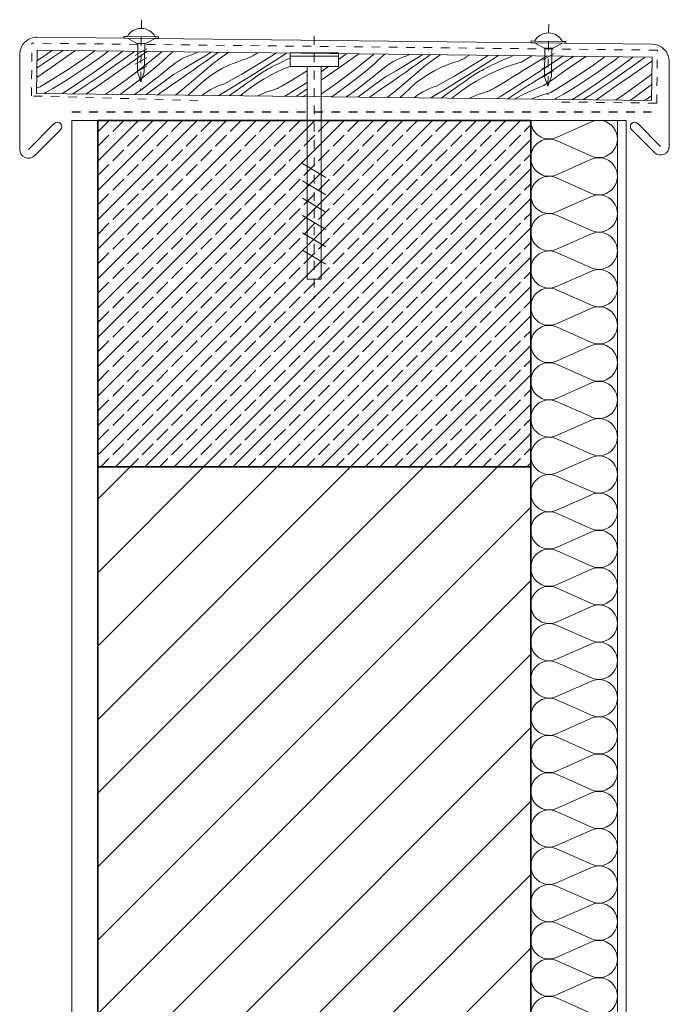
# Model space of a CAD drawing. Extents: x -109972 to -86652, y 98618 to 122888.
# Tile 5 of 74: x -101746 to -101370, y 106958 to 107526. Entities that reach past the tile are written whole.
import ezdxf

# ---------------------------------------------------------------- set-up
doc = ezdxf.new("R2010")
doc.units = 0
doc.header["$MEASUREMENT"] = 0
doc.linetypes.add('Dashed', pattern=[56.444445, 28.222222, -28.222222])
doc.linetypes.add('Hidden Line', pattern=[10, 5, -5])
for name, color, linetype, lineweight in [('Arch konstrukcja dachu_Nr_Pióra__21', 7, 'Continuous', 13), ('Arch wykończenie_Nr_Pióra__46', 5, 'Continuous', 13), ('Arch ściany nośne_Nr_Pióra__21', 7, 'Continuous', 13), ('Arch ściany nośne_Nr_Pióra__27', 7, 'Continuous', 35), ('INWENT.ŚCIANY_Nr_Pióra__1', 7, 'Continuous', 25), ('INWENT.ŚCIANY_Nr_Pióra__21', 7, 'Continuous', 13)]:
    doc.layers.add(name, color=color, linetype=linetype, lineweight=lineweight)
doc.layers.add('Arch ocieplenie', color=7, linetype='Continuous')
for name, color, linetype, lineweight, true_color in [('Arch ocieplenie_Nr_Pióra__24', 7, 'Continuous', 13, 0x029e21), ('Arch stropy_Nr_Pióra__3', 7, 'Continuous', 18, 0xff6600), ('Arch wykończenie_Nr_Pióra__14', 7, 'Continuous', 18, 0xbd8b17), ('arch wypelnienia_Nr_Pióra__104', 7, 'Continuous', 13, 0x876532)]:
    doc.layers.add(name, color=color, linetype=linetype, lineweight=lineweight, true_color=true_color)

# ---------------------------------------------------------------- blocks, each defined once
blk = doc.blocks.new('*X52')
at = {"layer": 'arch wypelnienia_Nr_Pióra__104', "linetype": 'Continuous'}
for p, q in [((-101735.54, 107502.7), (-101730.55, 107505.97)), ((-101730.55, 107505.97), (-101726.52, 107508.68)), ((-101728.28, 107503.32), (-101721.92, 107507.54)), ((-101724.78, 107500.57), (-101718.32, 107505.06)), ((-101721.92, 107507.54), (-101720.34, 107508.61)), ((-101718.32, 107505.06), (-101713.32, 107508.53)), ((-101709.62, 107503.04), (-101702.06, 107508.41)), ((-101702.07, 107502.48), (-101698.17, 107505.33)), ((-101698.17, 107505.33), (-101695.85, 107507.06)), ((-101697.21, 107499.84), (-101691.88, 107503.75)), ((-101695.85, 107507.06), (-101694.2, 107508.32)), ((-101691.88, 107503.75), (-101686.61, 107507.73)), ((-101686.61, 107507.73), (-101685.98, 107508.22)), ((-101686.05, 107503.15), (-101679.87, 107507.62)), ((-101681.89, 107501.11), (-101675.43, 107505.61)), ((-101679.87, 107507.62), (-101679.17, 107508.15)), ((-101675.43, 107505.61), (-101671.9, 107508.07)), ((-101669.57, 107502.76), (-101663.24, 107507.97)), ((-101662.98, 107502.38), (-101659.83, 107505.49)), ((-101659.83, 107505.49), (-101657.05, 107507.9)), ((-101652.23, 107503.5), (-101650.33, 107504.5)), ((-101650.33, 107504.5), (-101648.38, 107505.38)), ((-101648.38, 107505.38), (-101646.38, 107506.16)), ((-101646.38, 107506.16), (-101644.34, 107506.82)), ((-101644.64, 107501.79), (-101638.66, 107505.39)), ((-101644.34, 107506.82), (-101642.68, 107507.74)), ((-101638.66, 107505.39), (-101634.98, 107507.65)), ((-101638.25, 107502.28), (-101634.84, 107504.7)), ((-101634.84, 107504.7), (-101631.43, 107507.12)), ((-101631.43, 107507.12), (-101630.75, 107507.6)), ((-101630.4, 107503.68), (-101629.29, 107504.49)), ((-101625.4, 107507.14), (-101629.29, 107504.49)), ((-101624.75, 107507.54), (-101625.4, 107507.14)), ((-101615.29, 107503.59), (-101614.55, 107503.85)), ((-101614.55, 107503.85), (-101613.82, 107504.14)), ((-101613.82, 107504.14), (-101613.09, 107504.46)), ((-101613.09, 107504.46), (-101612.38, 107504.81)), ((-101612.38, 107504.81), (-101611.68, 107505.17)), ((-101611.68, 107505.17), (-101611, 107505.57)), ((-101611, 107505.57), (-101610.33, 107505.98)), ((-101610.33, 107505.98), (-101608.03, 107507.33)), ((-101608.03, 107507.33), (-101608, 107507.35)), ((-101607.48, 107500.8), (-101602.61, 107503.8)), ((-101602.61, 107503.8), (-101597.78, 107506.86)), ((-101597.98, 107502.86), (-101592.15, 107506.7)), ((-101597.78, 107506.86), (-101597.22, 107507.23)), ((-101592.15, 107506.7), (-101591.41, 107507.16)), ((-101589.46, 107504.17), (-101591.39, 107503.3)), ((-101735.59, 107498.61), (-101734.69, 107499.18)), ((-101734.69, 107499.18), (-101728.28, 107503.32)), ((-101731.25, 107496.08), (-101724.78, 107500.57)), ((-101717.54, 107497.69), (-101709.62, 107503.04)), ((-101710, 107496.97), (-101706.02, 107499.69)), ((-101706.02, 107499.69), (-101702.07, 107502.48)), ((-101702.59, 107496), (-101697.21, 107499.84)), ((-101698.55, 107494.39), (-101692.28, 107498.73)), ((-101692.28, 107498.73), (-101686.05, 107503.15)), ((-101688.35, 107496.61), (-101681.89, 107501.11)), ((-101677.1, 107496.87), (-101669.57, 107502.76)), ((-101669.66, 107496.79), (-101667.42, 107498.63)), ((-101667.42, 107498.63), (-101665.19, 107500.49)), ((-101665.19, 107500.49), (-101662.98, 107502.38)), ((-101664.34, 107494.36), (-101659.18, 107498.49)), ((-101659.18, 107498.49), (-101657.55, 107499.89)), ((-101657.55, 107499.89), (-101655.85, 107501.19)), ((-101656.69, 107494.74), (-101650.65, 107498.24)), ((-101655.85, 107501.19), (-101654.07, 107502.4)), ((-101654.07, 107502.4), (-101652.23, 107503.5)), ((-101650.65, 107498.24), (-101644.64, 107501.79)), ((-101645.08, 107497.47), (-101641.66, 107499.87)), ((-101641.66, 107499.87), (-101638.25, 107502.28)), ((-101637.89, 107497.65), (-101636.85, 107498.55)), ((-101636.85, 107498.55), (-101635.81, 107499.44)), ((-101635.81, 107499.44), (-101634.75, 107500.32)), ((-101634.75, 107500.32), (-101633.68, 107501.18)), ((-101633.68, 107501.18), (-101632.6, 107502.03)), ((-101632.6, 107502.03), (-101631.5, 107502.86)), ((-101632.19, 107496.1), (-101628.34, 107498.3)), ((-101631.5, 107502.86), (-101630.4, 107503.68)), ((-101628.34, 107498.3), (-101624.35, 107500.25)), ((-101624.35, 107500.25), (-101620.25, 107501.93)), ((-101620.25, 107501.93), (-101616.04, 107503.34)), ((-101616.04, 107503.34), (-101615.29, 107503.59)), ((-101612.38, 107497.86), (-101607.48, 107500.8)), ((-101609.73, 107495.31), (-101603.84, 107499.06)), ((-101603.84, 107499.06), (-101597.98, 107502.86)), ((-101602.08, 107497.93), (-101601.12, 107498.41)), ((-101601.12, 107498.41), (-101600.15, 107498.88)), ((-101597.99, 107500.04), (-101600.15, 107498.88)), ((-101595.81, 107501.16), (-101597.99, 107500.04)), ((-101591.74, 107498.5), (-101596.03, 107496.58)), ((-101593.61, 107502.25), (-101595.81, 107501.16)), ((-101591.39, 107503.3), (-101593.61, 107502.25)), ((-101589.46, 107499.4), (-101591.74, 107498.5)), ((-101735.65, 107493.03), (-101731.25, 107496.08)), ((-101733.77, 107487.56), (-101725.6, 107492.53)), ((-101725.6, 107492.53), (-101717.54, 107497.69)), ((-101718.1, 107491.69), (-101714.03, 107494.3)), ((-101714.03, 107494.3), (-101710, 107496.97)), ((-101708.02, 107492.23), (-101702.59, 107496)), ((-101704.87, 107490.11), (-101698.55, 107494.39)), ((-101694.81, 107492.12), (-101688.35, 107496.61)), ((-101684.77, 107491.15), (-101677.1, 107496.87)), ((-101676.49, 107491.39), (-101674.19, 107493.17)), ((-101674.19, 107493.17), (-101671.92, 107494.97)), ((-101671.92, 107494.97), (-101669.66, 107496.79)), ((-101669.56, 107490.3), (-101664.34, 107494.36)), ((-101662.82, 107490.19), (-101656.69, 107494.74)), ((-101658.38, 107488.18), (-101651.93, 107492.68)), ((-101651.93, 107492.68), (-101648.5, 107495.07)), ((-101648.5, 107495.07), (-101645.08, 107497.47)), ((-101645.13, 107491.41), (-101637.89, 107497.65)), ((-101639.42, 107490.97), (-101635.89, 107493.65)), ((-101635.89, 107493.65), (-101632.19, 107496.1)), ((-101622.29, 107492.15), (-101617.32, 107494.98)), ((-101617.32, 107494.98), (-101612.38, 107497.86)), ((-101615.65, 107491.61), (-101609.73, 107495.31)), ((-101610.98, 107492.12), (-101607.58, 107494.55)), ((-101607.58, 107494.55), (-101606.7, 107495.16)), ((-101606.7, 107495.16), (-101605.8, 107495.76)), ((-101605.8, 107495.76), (-101604.89, 107496.33)), ((-101604.89, 107496.33), (-101603.97, 107496.89)), ((-101600.24, 107494.47), (-101604.35, 107492.18)), ((-101603.97, 107496.89), (-101603.03, 107497.42)), ((-101603.03, 107497.42), (-101602.08, 107497.93)), ((-101596.03, 107496.58), (-101600.24, 107494.47)), ((-101588.69, 107491.26), (-101586.41, 107492.64)), ((-101586.41, 107492.64), (-101584.14, 107494.04)), ((-101584.14, 107494.04), (-101581.88, 107495.45)), ((-101581.88, 107495.45), (-101579.63, 107496.88)), ((-101579.63, 107496.88), (-101579.46, 107496.99)), ((-101733.77, 107487.56), (-101735.72, 107486.98)), ((-101730.52, 107484.25), (-101726.34, 107486.67)), ((-101726.34, 107486.67), (-101722.2, 107489.15)), ((-101722.2, 107489.15), (-101718.1, 107491.69)), ((-101719.03, 107484.92), (-101713.5, 107488.54)), ((-101713.5, 107488.54), (-101708.02, 107492.23)), ((-101711.23, 107485.89), (-101704.87, 107490.11)), ((-101707.26, 107483.46), (-101701.27, 107487.63)), ((-101701.27, 107487.63), (-101694.81, 107492.12)), ((-101692.57, 107485.61), (-101684.77, 107491.15)), ((-101685.02, 107485.05), (-101681.12, 107487.9)), ((-101681.12, 107487.9), (-101678.8, 107489.63)), ((-101678.8, 107489.63), (-101676.49, 107491.39)), ((-101674.83, 107486.32), (-101669.56, 107490.3)), ((-101669, 107485.72), (-101662.82, 107490.19)), ((-101664.84, 107483.68), (-101658.38, 107488.18)), ((-101652.52, 107485.33), (-101645.13, 107491.41)), ((-101645.93, 107484.95), (-101642.77, 107488.06)), ((-101642.77, 107488.06), (-101639.42, 107490.97)), ((-101635.18, 107486.07), (-101633.28, 107487.07)), ((-101633.28, 107487.07), (-101631.33, 107487.95)), ((-101631.33, 107487.95), (-101629.33, 107488.73)), ((-101629.33, 107488.73), (-101627.29, 107489.39)), ((-101627.59, 107484.36), (-101621.61, 107487.96)), ((-101627.29, 107489.39), (-101622.29, 107492.15)), ((-101621.61, 107487.96), (-101615.65, 107491.61)), ((-101621.2, 107484.85), (-101617.78, 107487.27)), ((-101617.78, 107487.27), (-101614.38, 107489.69)), ((-101614.38, 107489.69), (-101610.98, 107492.12)), ((-101613.35, 107486.25), (-101612.24, 107487.06)), ((-101608.35, 107489.71), (-101612.24, 107487.06)), ((-101604.35, 107492.18), (-101608.35, 107489.71)), ((-101597.5, 107486.42), (-101596.76, 107486.71)), ((-101596.76, 107486.71), (-101596.04, 107487.03)), ((-101596.04, 107487.03), (-101595.33, 107487.38)), ((-101595.33, 107487.38), (-101594.63, 107487.74)), ((-101594.63, 107487.74), (-101593.95, 107488.14)), ((-101593.95, 107488.14), (-101593.27, 107488.55)), ((-101593.27, 107488.55), (-101590.98, 107489.9)), ((-101590.98, 107489.9), (-101588.69, 107491.26)), ((-101585.56, 107486.37), (-101580.73, 107489.43)), ((-101580.73, 107489.43), (-101579.46, 107490.26)), ((-101731.31, 107483.73), (-101730.52, 107484.25)), ((-101721.06, 107483.62), (-101720.9, 107483.72)), ((-101720.9, 107483.72), (-101719.96, 107484.32)), ((-101719.96, 107484.32), (-101719.03, 107484.92)), ((-101714.86, 107483.55), (-101711.23, 107485.89)), ((-101695.94, 107483.33), (-101692.57, 107485.61)), ((-101687.58, 107483.24), (-101685.02, 107485.05)), ((-101679.15, 107483.15), (-101674.83, 107486.32)), ((-101672.73, 107483.07), (-101669, 107485.72)), ((-101665.82, 107483), (-101664.84, 107483.68)), ((-101655.65, 107482.88), (-101652.52, 107485.33)), ((-101648.45, 107482.8), (-101648.14, 107483.06)), ((-101648.14, 107483.06), (-101645.93, 107484.95)), ((-101640.17, 107482.71), (-101638.8, 107483.76)), ((-101638.8, 107483.76), (-101637.02, 107484.97)), ((-101637.02, 107484.97), (-101635.18, 107486.07)), ((-101630.57, 107482.6), (-101627.59, 107484.36)), ((-101624.48, 107482.53), (-101621.2, 107484.85)), ((-101618.21, 107482.46), (-101617.7, 107482.89)), ((-101617.7, 107482.89), (-101616.63, 107483.75)), ((-101616.63, 107483.75), (-101615.54, 107484.6)), ((-101615.54, 107484.6), (-101614.45, 107485.43)), ((-101614.45, 107485.43), (-101613.35, 107486.25)), ((-101608.26, 107482.35), (-101607.3, 107482.82)), ((-101607.3, 107482.82), (-101603.2, 107484.5)), ((-101603.2, 107484.5), (-101598.99, 107485.91)), ((-101598.99, 107485.91), (-101598.24, 107486.15)), ((-101598.24, 107486.15), (-101597.5, 107486.42)), ((-101592.43, 107482.17), (-101590.43, 107483.37)), ((-101590.43, 107483.37), (-101585.56, 107486.37)), ((-101586.07, 107482.1), (-101580.93, 107485.43)), ((-101580.94, 107482.61), (-101581.97, 107482.05)), ((-101579.46, 107483.37), (-101580.94, 107482.61)), ((-101580.93, 107485.43), (-101579.46, 107486.4))]:
    blk.add_line(p, q, dxfattribs=at)
blk = doc.blocks.new('Wypełnienie_26')
at = {"layer": 'arch wypelnienia_Nr_Pióra__104', "linetype": 'Dashed'}
blk.add_blockref('*X52', (0, 0), dxfattribs=at)
blk = doc.blocks.new('*X54')
at = {"layer": 'arch wypelnienia_Nr_Pióra__104', "linetype": 'Continuous'}
for p, q in [((-101561.46, 107503.4), (-101557.46, 107506.29)), ((-101559.48, 107499.78), (-101553.02, 107504.27)), ((-101557.46, 107506.29), (-101556.92, 107506.7)), ((-101553.02, 107504.27), (-101549.66, 107506.62)), ((-101547.16, 107501.43), (-101540.97, 107506.52)), ((-101540.57, 107501.04), (-101537.41, 107504.16)), ((-101537.41, 107504.16), (-101534.77, 107506.45)), ((-101527.92, 107503.16), (-101525.97, 107504.05)), ((-101525.97, 107504.05), (-101523.97, 107504.83)), ((-101523.97, 107504.83), (-101521.93, 107505.49)), ((-101522.23, 107500.46), (-101516.24, 107504.06)), ((-101521.93, 107505.49), (-101520.47, 107506.29)), ((-101516.24, 107504.06), (-101512.74, 107506.21)), ((-101512.42, 107503.37), (-101509.02, 107505.79)), ((-101509.02, 107505.79), (-101508.49, 107506.16)), ((-101502.99, 107505.8), (-101506.87, 107503.16)), ((-101502.51, 107506.1), (-101502.99, 107505.8)), ((-101489.97, 107503.47), (-101489.27, 107503.84)), ((-101489.27, 107503.84), (-101488.58, 107504.23)), ((-101488.58, 107504.23), (-101487.91, 107504.65)), ((-101487.91, 107504.65), (-101485.76, 107505.91)), ((-101480.2, 107502.47), (-101475.37, 107505.53)), ((-101475.57, 107501.53), (-101469.74, 107505.37)), ((-101475.37, 107505.53), (-101474.96, 107505.79)), ((-101469.74, 107505.37), (-101469.16, 107505.73)), ((-101464.49, 107503.96), (-101466.74, 107502.98)), ((-101462.22, 107504.9), (-101464.49, 107503.96)), ((-101460.37, 107505.63), (-101462.22, 107504.9)), ((-101455.99, 107501.76), (-101449.83, 107505.51)), ((-101444.43, 107503.35), (-101441.1, 107505.42)), ((-101435.73, 107502.74), (-101431.9, 107505.32)), ((-101433.46, 107500.1), (-101427.1, 107504.31)), ((-101427.1, 107504.31), (-101425.71, 107505.25)), ((-101423.5, 107501.83), (-101418.69, 107505.17)), ((-101414.79, 107499.82), (-101407.42, 107505.05)), ((-101403.35, 107502.1), (-101401.02, 107503.84)), ((-101401.02, 107503.84), (-101399.55, 107504.96)), ((-101397.06, 107500.52), (-101391.78, 107504.51)), ((-101391.78, 107504.51), (-101391.32, 107504.87)), ((-101391.23, 107499.92), (-101385.05, 107504.4)), ((-101385.05, 107504.4), (-101384.51, 107504.79)), ((-101569.87, 107497.4), (-101567.17, 107499.31)), ((-101565.93, 107495.28), (-101559.48, 107499.78)), ((-101554.69, 107495.53), (-101547.16, 107501.43)), ((-101545, 107497.3), (-101542.78, 107499.16)), ((-101542.78, 107499.16), (-101540.57, 107501.04)), ((-101536.76, 107497.16), (-101535.14, 107498.55)), ((-101535.14, 107498.55), (-101533.43, 107499.86)), ((-101533.43, 107499.86), (-101531.66, 107501.06)), ((-101531.66, 107501.06), (-101529.82, 107502.17)), ((-101529.82, 107502.17), (-101527.92, 107503.16)), ((-101528.24, 107496.91), (-101522.23, 107500.46)), ((-101522.67, 107496.14), (-101519.25, 107498.54)), ((-101519.25, 107498.54), (-101515.83, 107500.95)), ((-101515.83, 107500.95), (-101512.42, 107503.37)), ((-101514.44, 107497.22), (-101513.39, 107498.11)), ((-101513.39, 107498.11), (-101512.33, 107498.99)), ((-101512.33, 107498.99), (-101511.26, 107499.85)), ((-101511.26, 107499.85), (-101510.18, 107500.7)), ((-101510.18, 107500.7), (-101509.09, 107501.53)), ((-101509.09, 107501.53), (-101507.99, 107502.35)), ((-101507.99, 107502.35), (-101506.87, 107503.16)), ((-101505.93, 107496.97), (-101501.94, 107498.92)), ((-101501.94, 107498.92), (-101497.84, 107500.6)), ((-101497.84, 107500.6), (-101493.63, 107502.01)), ((-101493.63, 107502.01), (-101492.88, 107502.25)), ((-101492.88, 107502.25), (-101492.14, 107502.52)), ((-101492.14, 107502.52), (-101491.4, 107502.81)), ((-101491.4, 107502.81), (-101490.68, 107503.13)), ((-101490.68, 107503.13), (-101489.97, 107503.47)), ((-101489.97, 107496.53), (-101485.07, 107499.47)), ((-101485.07, 107499.47), (-101480.2, 107502.47)), ((-101481.43, 107497.73), (-101475.57, 107501.53)), ((-101475.58, 107498.7), (-101477.74, 107497.55)), ((-101473.39, 107499.83), (-101475.58, 107498.7)), ((-101471.19, 107500.91), (-101473.39, 107499.83)), ((-101468.98, 107501.96), (-101471.19, 107500.91)), ((-101464.95, 107498.9), (-101469.33, 107497.17)), ((-101466.74, 107502.98), (-101468.98, 107501.96)), ((-101460.5, 107500.43), (-101464.95, 107498.9)), ((-101455.99, 107501.76), (-101460.5, 107500.43)), ((-101454.98, 107496.99), (-101452.75, 107498.45)), ((-101452.75, 107498.45), (-101448.57, 107500.87)), ((-101448.57, 107500.87), (-101444.43, 107503.35)), ((-101443.13, 107497.92), (-101442.19, 107498.52)), ((-101442.19, 107498.52), (-101441.26, 107499.12)), ((-101441.26, 107499.12), (-101435.73, 107502.74)), ((-101439.87, 107495.95), (-101433.46, 107500.1)), ((-101429.96, 107497.34), (-101423.5, 107501.83)), ((-101422.72, 107494.47), (-101414.79, 107499.82)), ((-101411.19, 107496.47), (-101407.25, 107499.25)), ((-101407.25, 107499.25), (-101403.35, 107502.1)), ((-101402.38, 107496.61), (-101397.06, 107500.52)), ((-101397.46, 107495.51), (-101391.23, 107499.92)), ((-101387.07, 107497.88), (-101380.61, 107502.38)), ((-101380.61, 107502.38), (-101380.41, 107502.52)), ((-101571.46, 107496.3), (-101569.87, 107497.4)), ((-101571.46, 107491.44), (-101565.93, 107495.28)), ((-101562.35, 107489.82), (-101554.69, 107495.53)), ((-101551.78, 107491.84), (-101549.51, 107493.64)), ((-101549.51, 107493.64), (-101547.25, 107495.46)), ((-101547.25, 107495.46), (-101545, 107497.3)), ((-101547.14, 107488.97), (-101541.93, 107493.03)), ((-101541.93, 107493.03), (-101536.76, 107497.16)), ((-101540.41, 107488.86), (-101534.28, 107493.4)), ((-101534.28, 107493.4), (-101528.24, 107496.91)), ((-101529.51, 107491.34), (-101526.09, 107493.74)), ((-101526.09, 107493.74), (-101522.67, 107496.14)), ((-101522.72, 107490.07), (-101515.48, 107496.32)), ((-101515.48, 107496.32), (-101514.44, 107497.22)), ((-101513.48, 107492.32), (-101509.78, 107494.77)), ((-101509.78, 107494.77), (-101505.93, 107496.97)), ((-101499.87, 107490.82), (-101494.9, 107493.65)), ((-101494.9, 107493.65), (-101489.97, 107496.53)), ((-101493.24, 107490.28), (-101487.32, 107493.98)), ((-101488.56, 107490.78), (-101485.16, 107493.21)), ((-101487.32, 107493.98), (-101481.43, 107497.73)), ((-101485.16, 107493.21), (-101484.28, 107493.83)), ((-101484.28, 107493.83), (-101483.39, 107494.43)), ((-101483.39, 107494.43), (-101482.48, 107495)), ((-101482.48, 107495), (-101481.55, 107495.55)), ((-101477.82, 107493.14), (-101481.93, 107490.85)), ((-101481.55, 107495.55), (-101480.62, 107496.09)), ((-101480.62, 107496.09), (-101479.67, 107496.59)), ((-101479.67, 107496.59), (-101478.71, 107497.08)), ((-101478.71, 107497.08), (-101477.74, 107497.55)), ((-101473.62, 107495.25), (-101477.82, 107493.14)), ((-101469.33, 107497.17), (-101473.62, 107495.25)), ((-101464, 107491.31), (-101461.73, 107492.71)), ((-101461.73, 107492.71), (-101459.47, 107494.12)), ((-101459.47, 107494.12), (-101457.22, 107495.55)), ((-101457.22, 107495.55), (-101454.98, 107496.99)), ((-101453.53, 107491.21), (-101448.77, 107494.38)), ((-101448.77, 107494.38), (-101447.83, 107494.97)), ((-101447.83, 107494.97), (-101446.88, 107495.55)), ((-101446.88, 107495.55), (-101445.94, 107496.14)), ((-101446.32, 107491.87), (-101439.87, 107495.95)), ((-101445.94, 107496.14), (-101445, 107496.73)), ((-101445, 107496.73), (-101444.06, 107497.33)), ((-101444.06, 107497.33), (-101443.13, 107497.92)), ((-101442.89, 107488.37), (-101436.42, 107492.85)), ((-101436.42, 107492.85), (-101429.96, 107497.34)), ((-101430.77, 107489.3), (-101422.72, 107494.47)), ((-101419.21, 107491.07), (-101415.18, 107493.74)), ((-101415.18, 107493.74), (-101411.19, 107496.47)), ((-101413.19, 107489), (-101407.76, 107492.77)), ((-101407.76, 107492.77), (-101402.38, 107496.61)), ((-101403.73, 107491.16), (-101397.46, 107495.51)), ((-101399.98, 107488.89), (-101393.52, 107493.38)), ((-101393.52, 107493.38), (-101387.07, 107497.88)), ((-101389.94, 107487.92), (-101382.28, 107493.64)), ((-101382.28, 107493.64), (-101380.49, 107495.04)), ((-101570.15, 107484.28), (-101562.35, 107489.82)), ((-101558.71, 107486.56), (-101556.38, 107488.3)), ((-101556.38, 107488.3), (-101554.07, 107490.06)), ((-101554.07, 107490.06), (-101551.78, 107491.84)), ((-101552.42, 107484.99), (-101547.14, 107488.97)), ((-101546.59, 107484.38), (-101540.41, 107488.86)), ((-101542.42, 107482.34), (-101535.97, 107486.84)), ((-101535.97, 107486.84), (-101529.51, 107491.34)), ((-101530.11, 107484), (-101522.72, 107490.07)), ((-101523.52, 107483.61), (-101520.36, 107486.73)), ((-101520.36, 107486.73), (-101517.01, 107489.64)), ((-101517.01, 107489.64), (-101513.48, 107492.32)), ((-101508.92, 107486.62), (-101506.92, 107487.4)), ((-101506.92, 107487.4), (-101504.88, 107488.06)), ((-101504.88, 107488.06), (-101499.87, 107490.82)), ((-101499.19, 107486.63), (-101493.24, 107490.28)), ((-101495.37, 107485.94), (-101491.97, 107488.36)), ((-101491.97, 107488.36), (-101488.56, 107490.78)), ((-101485.93, 107488.37), (-101489.82, 107485.73)), ((-101481.93, 107490.85), (-101485.93, 107488.37)), ((-101472.22, 107486.41), (-101471.53, 107486.8)), ((-101471.53, 107486.8), (-101470.86, 107487.22)), ((-101470.86, 107487.22), (-101468.56, 107488.57)), ((-101468.56, 107488.57), (-101466.27, 107489.93)), ((-101466.27, 107489.93), (-101464, 107491.31)), ((-101463.15, 107485.04), (-101458.32, 107488.1)), ((-101458.52, 107484.1), (-101452.69, 107487.94)), ((-101458.32, 107488.1), (-101453.53, 107491.21)), ((-101452.69, 107487.94), (-101451.89, 107488.43)), ((-101451.89, 107488.43), (-101451.09, 107488.92)), ((-101451.09, 107488.92), (-101450.29, 107489.41)), ((-101450.29, 107489.41), (-101449.5, 107489.9)), ((-101449.5, 107489.9), (-101448.7, 107490.39)), ((-101448.7, 107490.39), (-101447.91, 107490.88)), ((-101447.91, 107490.88), (-101447.11, 107491.38)), ((-101445.17, 107487.47), (-101447.44, 107486.53)), ((-101447.11, 107491.38), (-101446.32, 107491.87)), ((-101442.89, 107488.37), (-101445.17, 107487.47)), ((-101438.94, 107484.33), (-101430.77, 107489.3)), ((-101427.38, 107485.92), (-101423.27, 107488.47)), ((-101423.27, 107488.47), (-101419.21, 107491.07)), ((-101418.67, 107485.31), (-101413.19, 107489)), ((-101416.41, 107482.67), (-101410.05, 107486.88)), ((-101410.05, 107486.88), (-101403.73, 107491.16)), ((-101406.44, 107484.4), (-101399.98, 107488.89)), ((-101397.74, 107482.39), (-101389.94, 107487.92)), ((-101383.97, 107486.41), (-101381.66, 107488.16)), ((-101381.66, 107488.16), (-101380.56, 107489.02)), ((-101571.46, 107483.4), (-101570.15, 107484.28)), ((-101565.22, 107481.87), (-101562.61, 107483.72)), ((-101562.61, 107483.72), (-101558.71, 107486.56)), ((-101556.79, 107481.77), (-101552.42, 107484.99)), ((-101550.37, 107481.7), (-101546.59, 107484.38)), ((-101543.46, 107481.62), (-101542.42, 107482.34)), ((-101533.29, 107481.51), (-101530.11, 107484)), ((-101526.09, 107481.43), (-101525.72, 107481.73)), ((-101525.72, 107481.73), (-101523.52, 107483.61)), ((-101517.81, 107481.34), (-101516.38, 107482.43)), ((-101516.38, 107482.43), (-101514.61, 107483.63)), ((-101514.61, 107483.63), (-101512.77, 107484.74)), ((-101512.77, 107484.74), (-101510.87, 107485.73)), ((-101510.87, 107485.73), (-101508.92, 107486.62)), ((-101508.22, 107481.23), (-101505.17, 107483.03)), ((-101505.17, 107483.03), (-101499.19, 107486.63)), ((-101502.13, 107481.16), (-101498.78, 107483.52)), ((-101498.78, 107483.52), (-101495.37, 107485.94)), ((-101495.85, 107481.09), (-101495.28, 107481.56)), ((-101495.28, 107481.56), (-101494.21, 107482.42)), ((-101494.21, 107482.42), (-101493.13, 107483.27)), ((-101493.13, 107483.27), (-101492.04, 107484.1)), ((-101492.04, 107484.1), (-101490.94, 107484.92)), ((-101490.94, 107484.92), (-101489.82, 107485.73)), ((-101485.93, 107480.98), (-101484.89, 107481.48)), ((-101484.89, 107481.48), (-101480.78, 107483.17)), ((-101480.78, 107483.17), (-101476.58, 107484.58)), ((-101476.58, 107484.58), (-101475.83, 107484.82)), ((-101475.83, 107484.82), (-101475.08, 107485.09)), ((-101475.08, 107485.09), (-101474.35, 107485.38)), ((-101474.35, 107485.38), (-101473.63, 107485.7)), ((-101473.63, 107485.7), (-101472.92, 107486.04)), ((-101472.92, 107486.04), (-101472.22, 107486.41)), ((-101470.08, 107480.8), (-101468.02, 107482.04)), ((-101468.02, 107482.04), (-101463.15, 107485.04)), ((-101463.72, 107480.73), (-101458.52, 107484.1)), ((-101458.52, 107481.27), (-101459.63, 107480.68)), ((-101456.34, 107482.4), (-101458.52, 107481.27)), ((-101454.14, 107483.48), (-101456.34, 107482.4)), ((-101451.92, 107484.53), (-101454.14, 107483.48)), ((-101449.69, 107485.55), (-101451.92, 107484.53)), ((-101447.9, 107481.47), (-101450.15, 107480.57)), ((-101447.44, 107486.53), (-101449.69, 107485.55)), ((-101443.45, 107483), (-101447.9, 107481.47)), ((-101438.94, 107484.33), (-101443.45, 107483)), ((-101436.61, 107480.42), (-101435.7, 107481.02)), ((-101435.7, 107481.02), (-101431.52, 107483.44)), ((-101431.52, 107483.44), (-101427.38, 107485.92)), ((-101426.08, 107480.49), (-101425.14, 107481.09)), ((-101425.14, 107481.09), (-101424.21, 107481.69)), ((-101424.21, 107481.69), (-101418.67, 107485.31)), ((-101420.16, 107480.24), (-101416.41, 107482.67)), ((-101412.56, 107480.15), (-101406.44, 107484.4)), ((-101401.24, 107480.02), (-101397.74, 107482.39)), ((-101392.87, 107479.93), (-101390.2, 107481.82)), ((-101390.2, 107481.82), (-101386.29, 107484.67)), ((-101386.29, 107484.67), (-101383.97, 107486.41)), ((-101384.44, 107479.84), (-101380.63, 107482.63)), ((-101426.37, 107480.31), (-101426.08, 107480.49))]:
    blk.add_line(p, q, dxfattribs=at)
blk = doc.blocks.new('Wypełnienie_27')
at = {"layer": 'arch wypelnienia_Nr_Pióra__104', "linetype": 'Dashed'}
blk.add_blockref('*X54', (0, 0), dxfattribs=at)
blk = doc.blocks.new('Izolacja cieplna 14_24', base_point=(-101450.46, 106758.24))
at = {"layer": 'Arch ocieplenie_Nr_Pióra__24', "linetype": 'Continuous'}
for p, q in [((-101435.56, 107458.39), (-101415.36, 107467.34)), ((-101415.36, 107447.64), (-101435.56, 107456.59)), ((-101435.56, 107436.88), (-101415.36, 107445.83)), ((-101415.36, 107426.12), (-101435.56, 107435.07)), ((-101435.56, 107415.36), (-101415.36, 107424.31)), ((-101415.36, 107404.6), (-101435.56, 107413.55)), ((-101435.56, 107393.85), (-101415.36, 107402.8)), ((-101415.36, 107383.09), (-101435.56, 107392.04)), ((-101435.56, 107372.33), (-101415.36, 107381.28)), ((-101415.36, 107361.57), (-101435.56, 107370.52)), ((-101435.56, 107350.82), (-101415.36, 107359.77)), ((-101415.36, 107340.06), (-101435.56, 107349.01)), ((-101435.56, 107329.3), (-101415.36, 107338.25)), ((-101415.36, 107318.54), (-101435.56, 107327.49)), ((-101435.56, 107307.79), (-101415.36, 107316.74)), ((-101415.36, 107297.03), (-101435.56, 107305.98)), ((-101435.56, 107286.27), (-101415.36, 107295.22)), ((-101415.36, 107275.51), (-101435.56, 107284.46)), ((-101435.56, 107264.76), (-101415.36, 107273.71)), ((-101415.36, 107254), (-101435.56, 107262.95)), ((-101435.56, 107243.24), (-101415.36, 107252.19)), ((-101415.36, 107232.48), (-101435.56, 107241.43)), ((-101435.56, 107221.72), (-101415.36, 107230.67)), ((-101415.36, 107210.97), (-101435.56, 107219.92)), ((-101435.56, 107200.21), (-101415.36, 107209.16)), ((-101415.36, 107189.45), (-101435.56, 107198.4)), ((-101435.56, 107178.69), (-101415.36, 107187.64)), ((-101415.36, 107167.94), (-101435.56, 107176.89)), ((-101435.56, 107157.18), (-101415.36, 107166.13)), ((-101415.36, 107146.42), (-101435.56, 107155.37)), ((-101435.56, 107135.66), (-101415.36, 107144.61)), ((-101415.36, 107124.91), (-101435.56, 107133.86)), ((-101435.56, 107114.15), (-101415.36, 107123.1)), ((-101415.36, 107103.39), (-101435.56, 107112.34)), ((-101435.56, 107092.63), (-101415.36, 107101.58)), ((-101415.36, 107081.88), (-101435.56, 107090.83)), ((-101435.56, 107071.12), (-101415.36, 107080.07)), ((-101415.36, 107060.36), (-101435.56, 107069.31)), ((-101435.56, 107049.6), (-101415.36, 107058.55)), ((-101415.36, 107038.84), (-101435.56, 107047.8)), ((-101435.56, 107028.09), (-101415.36, 107037.04)), ((-101415.36, 107017.33), (-101435.56, 107026.28)), ((-101435.56, 107006.57), (-101415.36, 107015.52)), ((-101415.36, 106995.81), (-101435.56, 107004.76)), ((-101435.56, 106985.06), (-101415.36, 106994.01)), ((-101415.36, 106974.3), (-101435.56, 106983.25)), ((-101435.56, 106963.54), (-101415.36, 106972.49)), ((-101415.36, 106952.78), (-101435.56, 106961.73)), ((-101435.56, 106942.03), (-101415.36, 106950.98)), ((-101415.36, 106931.27), (-101435.56, 106940.22)), ((-101435.56, 106920.51), (-101415.36, 106929.46)), ((-101415.36, 106909.75), (-101435.56, 106918.7)), ((-101435.56, 106899), (-101415.36, 106907.95)), ((-101415.36, 106888.24), (-101435.56, 106897.19)), ((-101435.56, 106877.48), (-101415.36, 106886.43)), ((-101415.36, 106866.72), (-101435.56, 106875.67)), ((-101435.56, 106855.96), (-101415.36, 106864.92)), ((-101415.36, 106845.21), (-101435.56, 106854.16)), ((-101435.56, 106834.45), (-101415.36, 106843.4)), ((-101415.36, 106823.69), (-101435.56, 106832.64)), ((-101435.56, 106812.93), (-101415.36, 106821.88)), ((-101415.36, 106802.18), (-101435.56, 106811.13)), ((-101435.56, 106791.42), (-101415.36, 106800.37)), ((-101415.36, 106780.66), (-101435.56, 106789.61)), ((-101435.56, 106769.9), (-101415.36, 106778.85)), ((-101415.36, 106759.15), (-101435.56, 106768.1))]:
    blk.add_line(p, q, dxfattribs=at)
for centre, start_param, end_param in [((-101439.82, 107468.25), 1.570796, 3.554385), ((-101411.09, 107457.49), 2.728799, 6.695979), ((-101439.82, 107446.73), 5.870392, 9.837571), ((-101411.09, 107435.97), 2.728799, 6.695979), ((-101439.82, 107425.22), 5.870392, 9.837571), ((-101411.09, 107414.46), 2.728799, 6.695979), ((-101439.82, 107403.7), 5.870392, 9.837571), ((-101411.09, 107392.94), 2.728799, 6.695979), ((-101439.82, 107382.19), 5.870392, 9.837571), ((-101411.09, 107371.43), 2.728799, 6.695979), ((-101439.82, 107360.67), 5.870392, 9.837571), ((-101411.09, 107349.91), 2.728799, 6.695979), ((-101439.82, 107339.15), 5.870392, 9.837571), ((-101411.09, 107328.4), 2.728799, 6.695979), ((-101439.82, 107317.64), 5.870392, 9.837571), ((-101411.09, 107306.88), 2.728799, 6.695979), ((-101439.82, 107296.12), 5.870392, 9.837571), ((-101411.09, 107285.37), 2.728799, 6.695979), ((-101439.82, 107274.61), 5.870392, 9.837571), ((-101411.09, 107263.85), 2.728799, 6.695979), ((-101439.82, 107253.09), 5.870392, 9.837571), ((-101411.09, 107242.34), 2.728799, 6.695979), ((-101439.82, 107231.58), 5.870392, 9.837571), ((-101411.09, 107220.82), 2.728799, 6.695979), ((-101439.82, 107210.06), 5.870392, 9.837571), ((-101411.09, 107199.31), 2.728799, 6.695979), ((-101439.82, 107188.55), 5.870392, 9.837571), ((-101411.09, 107177.79), 2.728799, 6.695979), ((-101439.82, 107167.03), 5.870392, 9.837571), ((-101411.09, 107156.28), 2.728799, 6.695979), ((-101439.82, 107145.52), 5.870392, 9.837571), ((-101411.09, 107134.76), 2.728799, 6.695979), ((-101439.82, 107124), 5.870392, 9.837571), ((-101411.09, 107113.24), 2.728799, 6.695979), ((-101439.82, 107102.49), 5.870392, 9.837571), ((-101411.09, 107091.73), 2.728799, 6.695979), ((-101439.82, 107080.97), 5.870392, 9.837571), ((-101411.09, 107070.21), 2.728799, 6.695979), ((-101439.82, 107059.46), 5.870392, 9.837571), ((-101411.09, 107048.7), 2.728799, 6.695979), ((-101439.82, 107037.94), 5.870392, 9.837571), ((-101411.09, 107027.18), 2.728799, 6.695979), ((-101439.82, 107016.43), 5.870392, 9.837571), ((-101411.09, 107005.67), 2.728799, 6.695979), ((-101439.82, 106994.91), 5.870392, 9.837571), ((-101411.09, 106984.15), 2.728799, 6.695979), ((-101439.82, 106973.4), 5.870392, 9.837571), ((-101411.09, 106962.64), 2.728799, 6.695979), ((-101439.82, 106951.88), 5.870392, 9.837571), ((-101411.09, 106941.12), 2.728799, 6.695979), ((-101439.82, 106930.36), 5.870392, 9.837571), ((-101411.09, 106919.61), 2.728799, 6.695979), ((-101439.82, 106908.85), 5.870392, 9.837571), ((-101411.09, 106898.09), 2.728799, 6.695979), ((-101439.82, 106887.33), 5.870392, 9.837571), ((-101411.09, 106876.58), 2.728799, 6.695979), ((-101439.82, 106865.82), 5.870392, 9.837571), ((-101411.09, 106855.06), 2.728799, 6.695979), ((-101439.82, 106844.3), 5.870392, 9.837571), ((-101411.09, 106833.55), 2.728799, 6.695979), ((-101439.82, 106822.79), 5.870392, 9.837571), ((-101411.09, 106812.03), 2.728799, 6.695979), ((-101439.82, 106801.27), 5.870392, 9.837571), ((-101411.09, 106790.52), 2.728799, 6.695979), ((-101439.82, 106779.76), 5.870392, 9.837571), ((-101411.09, 106769), 2.728799, 6.695979), ((-101439.82, 106758.24), 5.870392, 7.853982)]:
    blk.add_ellipse(centre, major_axis=(0, 10.76), ratio=0.988494, start_param=start_param, end_param=end_param, dxfattribs=at)

msp = doc.modelspace()

# ---------------------------------------------------------------- hatches: boundary and pattern name
at = {"layer": 'Arch ściany nośne_Nr_Pióra__21', "linetype": 'Continuous'}
h = msp.add_hatch(dxfattribs=at)
h.set_pattern_fill('beton_zbrojony', color=256, style=0, pattern_type=2)
h.set_pattern_definition([(45, (0, 0), (-8.4852814, 8.4852814), []), (45, (-4.243, 4.243), (-8.4852814, 8.4852814), [9, -3])])
h.paths.add_polyline_path([(-101450.46, 107468.25), (-101450.46, 107268.25), (-101700.46, 107268.25), (-101700.46, 107468.25)], flags=0)
h = msp.add_hatch(dxfattribs=at)
h.set_pattern_fill('Common_Brick', color=256, style=0, pattern_type=2)
h.set_pattern_definition([(45, (0, 0), (-21.2132034, 21.2132034), [])])
h.paths.add_polyline_path([(-101700.46, 106408.24), (-101700.46, 107268.25), (-101450.46, 107268.25), (-101450.46, 106408.24)], flags=0)

# ---------------------------------------------------------------- linework, layer by layer
at = {"layer": 'Arch konstrukcja dachu_Nr_Pióra__21', "linetype": 'Hidden Line'}
for p, q in [((-101675.18, 107526.36), (-101675.73, 107485.58)), ((-101440.07, 107523.73), (-101440.63, 107482.95)), ((-101575.46, 107516.89), (-101575.46, 107365.31))]:
    msp.add_line(p, q, dxfattribs=at)
at = {"layer": 'Arch konstrukcja dachu_Nr_Pióra__21', "linetype": 'Continuous'}
for p, q in [((-101685.33, 107515.71), (-101685.31, 107516.71)), ((-101685.33, 107515.71), (-101665.33, 107515.44)), ((-101685.31, 107516.71), (-101683.31, 107516.69)), ((-101677.87, 107512.61), (-101683.33, 107515.69)), ((-101683.31, 107516.69), (-101667.31, 107516.47)), ((-101672.87, 107512.54), (-101667.33, 107515.47)), ((-101667.32, 107516.47), (-101665.31, 107516.44)), ((-101665.31, 107516.44), (-101665.33, 107515.44)), ((-101672.05, 107509.55), (-101678.82, 107505.61)), ((-101677.87, 107512.61), (-101672.87, 107512.54)), ((-101677.37, 107512.6), (-101677.59, 107496.21)), ((-101673.37, 107512.55), (-101673.59, 107496.15)), ((-101450.22, 107513.08), (-101450.21, 107514.08)), ((-101450.22, 107513.08), (-101430.22, 107512.81)), ((-101450.21, 107514.08), (-101448.21, 107514.05)), ((-101442.76, 107509.98), (-101448.22, 107513.05)), ((-101448.21, 107514.05), (-101432.21, 107513.83)), ((-101442.76, 107509.98), (-101437.76, 107509.91)), ((-101442.26, 107509.97), (-101442.48, 107493.57)), ((-101438.26, 107509.92), (-101438.48, 107493.52)), ((-101437.76, 107509.91), (-101432.22, 107512.83)), ((-101432.22, 107513.83), (-101430.21, 107513.81)), ((-101430.21, 107513.81), (-101430.22, 107512.81)), ((-101672.12, 107504.55), (-101678.89, 107500.61)), ((-101561.46, 107507.31), (-101589.46, 107507.31)), ((-101589.46, 107507.31), (-101589.46, 107505.31)), ((-101561.46, 107505.31), (-101589.46, 107505.31)), ((-101589.46, 107499.31), (-101589.46, 107505.31)), ((-101561.46, 107505.31), (-101561.46, 107507.31)), ((-101561.46, 107499.31), (-101561.46, 107505.31)), ((-101436.95, 107506.91), (-101443.71, 107502.98)), ((-101672.19, 107499.55), (-101678.96, 107495.61)), ((-101561.46, 107499.31), (-101589.46, 107499.31)), ((-101579.46, 107499.31), (-101579.46, 107376.51)), ((-101571.46, 107499.31), (-101571.46, 107376.51)), ((-101437.01, 107501.91), (-101443.78, 107497.98)), ((-101677.59, 107496.21), (-101675.67, 107490.58)), ((-101675.67, 107490.58), (-101673.59, 107496.15)), ((-101437.08, 107496.91), (-101443.85, 107492.98)), ((-101442.48, 107493.57), (-101440.56, 107487.95)), ((-101440.56, 107487.95), (-101438.48, 107493.52)), ((-101582.17, 107443.34), (-101568.74, 107435.28)), ((-101582.17, 107433.34), (-101568.74, 107425.28)), ((-101582.17, 107423.34), (-101568.74, 107415.28)), ((-101582.17, 107413.34), (-101568.74, 107405.28)), ((-101582.17, 107403.34), (-101568.74, 107395.28)), ((-101582.17, 107393.34), (-101568.74, 107385.28)), ((-101571.46, 107376.51), (-101579.46, 107376.51))]:
    msp.add_line(p, q, dxfattribs=at)
for centre in [(-101675.38, 107512.3), (-101440.27, 107509.67)]:
    msp.add_arc(centre, 9.07, 27.3727, 151.0709, dxfattribs=at)
at = {"layer": 'Arch stropy_Nr_Pióra__3', "linetype": 'Continuous'}
for p, q in [((-101380.34, 107512.22), (-101735.42, 107516.28)), ((-101745.53, 107506.28), (-101745.53, 107451.39)), ((-101370.46, 107502.22), (-101370.46, 107453.24)), ((-101725.53, 107466.39), (-101740.53, 107451.39)), ((-101388.69, 107466.48), (-101375.46, 107453.24)), ((-101721.99, 107462.86), (-101737, 107447.85)), ((-101392.23, 107462.94), (-101378.99, 107449.71))]:
    msp.add_line(p, q, dxfattribs=at)
for centre, radius, start, end in [((-101735.53, 107506.28), 10, 89.3486, 180), ((-101380.46, 107502.22), 10, 0, 89.3486), ((-101723.76, 107464.63), 2.5, 315, 135), ((-101390.46, 107464.71), 2.5, 45, 225), ((-101375.46, 107453.24), 5, 225, 0), ((-101740.53, 107451.39), 5, 180, 315)]:
    msp.add_arc(centre, radius, start, end, dxfattribs=at)
at = {"layer": 'Arch wykończenie_Nr_Pióra__14', "linetype": 'Continuous'}
for p, q in [((-101735.75, 107483.78), (-101735.48, 107508.78)), ((-101380.41, 107504.79), (-101735.48, 107508.78)), ((-101380.69, 107479.79), (-101380.41, 107504.79)), ((-101683.46, 107483.19), (-101735.75, 107483.78)), ((-101380.69, 107479.79), (-101683.46, 107483.19))]:
    msp.add_line(p, q, dxfattribs=at)
at = {"layer": 'Arch wykończenie_Nr_Pióra__46', "linetype": 'Continuous'}
for p, q in [((-101715.46, 107468.25), (-101715.46, 106725.21)), ((-101715.46, 107468.25), (-101700.46, 107468.25)), ((-101450.46, 107468.25), (-101395.46, 107468.25)), ((-101400.46, 107468.25), (-101400.46, 106418.24)), ((-101395.46, 107468.25), (-101395.46, 106722.65)), ((-101700.46, 107298.25), (-101700.46, 106418.24))]:
    msp.add_line(p, q, dxfattribs=at)
at = {"layer": 'Arch ściany nośne_Nr_Pióra__27', "linetype": 'Continuous'}
for p, q in [((-101700.46, 107268.25), (-101700.46, 107468.25)), ((-101700.46, 107468.25), (-101450.46, 107468.25)), ((-101450.46, 107468.25), (-101450.46, 107268.25)), ((-101450.46, 107268.25), (-101700.46, 107268.25)), ((-101700.46, 106408.24), (-101700.46, 107268.25)), ((-101700.46, 107268.25), (-101450.46, 107268.25)), ((-101450.46, 107268.25), (-101450.46, 106408.24))]:
    msp.add_line(p, q, dxfattribs=at)
at = {"layer": 'INWENT.ŚCIANY_Nr_Pióra__1', "linetype": 'Hidden Line'}
msp.add_line((-101715.46, 107473.25), (-101380.66, 107473.25), dxfattribs=at)
at = {"layer": 'INWENT.ŚCIANY_Nr_Pióra__21', "linetype": 'Hidden Line'}
for p, q in [((-101738.77, 107482.32), (-101738.43, 107512.81)), ((-101377.34, 107508.76), (-101738.43, 107512.81)), ((-101377.68, 107478.22), (-101377.34, 107508.76)), ((-101642.53, 107479.73), (-101738.77, 107482.32)), ((-101377.68, 107478.22), (-101437.77, 107478.89))]:
    msp.add_line(p, q, dxfattribs=at)

# ---------------------------------------------------------------- block references
at = {"layer": 'Arch ocieplenie', "color": 104, "linetype": 'Continuous', "lineweight": 20, "true_color": 0x029e21}
msp.add_blockref('Izolacja cieplna 14_24', (-101450.46, 106758.24), dxfattribs=at)
at = {"layer": 'arch wypelnienia_Nr_Pióra__104', "linetype": 'Dashed'}
for name in ['Wypełnienie_26', 'Wypełnienie_27']:
    msp.add_blockref(name, (0, 0), dxfattribs=at)

doc.saveas('drawing.dxf')
